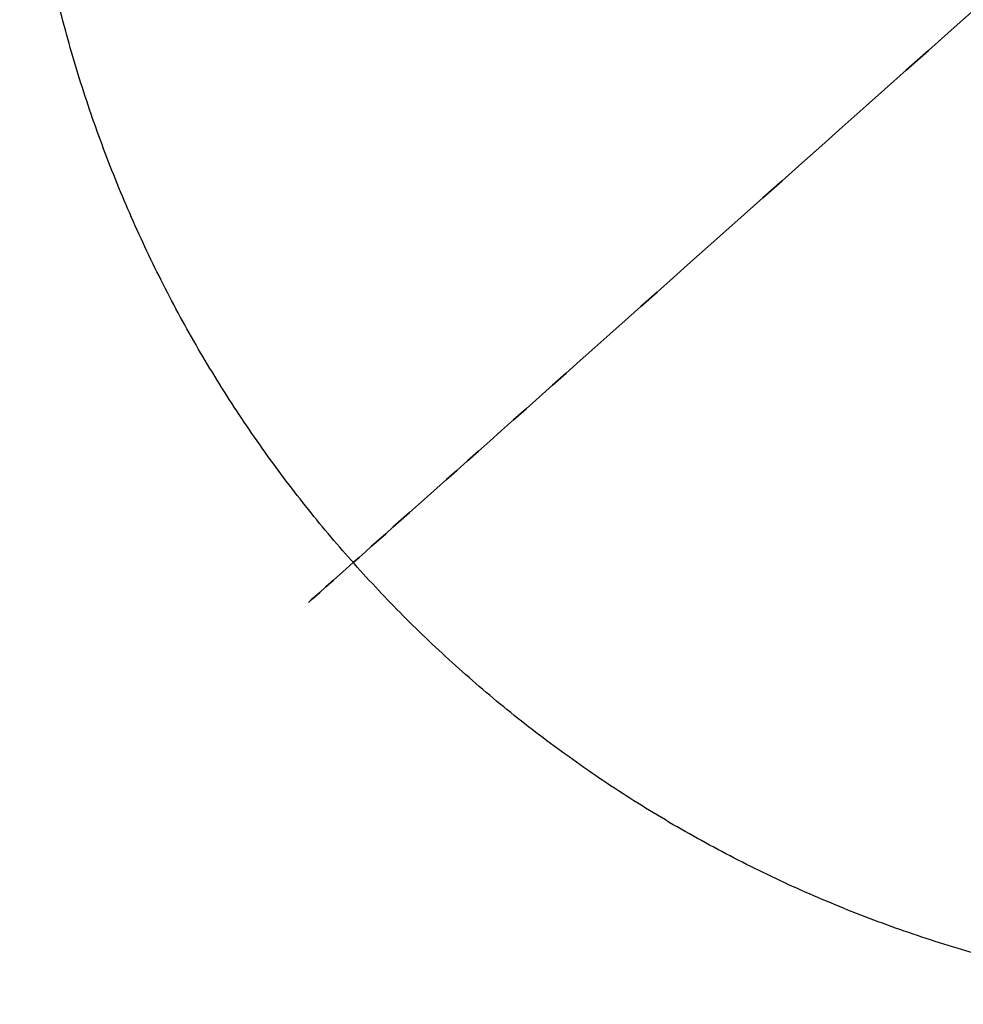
# Model space of a CAD drawing. Header units: millimetres. Extents: x 254 to 1852, y -34 to 722.
# Tile 1 of 256: x 323 to 359, y -32 to 6. Entities that reach past the tile are written whole.
import ezdxf

# ---------------------------------------------------------------- set-up
doc = ezdxf.new("R2010")
doc.units = ezdxf.units.MM
doc.header["$MEASUREMENT"] = 0
doc.layers.add('Turn 2 seater Sofa', color=7, linetype='Continuous', true_color=0x000000)

msp = doc.modelspace()

# ---------------------------------------------------------------- linework, layer by layer
at = {"layer": 'Turn 2 seater Sofa'}
for points in [[(373.267, -31.636, 355.201), (350.835, -31.636, 355.201), (335.92, -14.88, 355.201), (321.005, 1.877, 355.201), (323.604, 24.158, 355.201), (352.771, 274.158, 355.201), (381.938, 524.158, 355.201), (387.095, 568.364, 355.201), (431.601, 568.364, 355.201), (1052.095, 568.364, 355.201), (1672.589, 568.364, 355.201)], [(373.267, -31.636, 375.201), (350.835, -31.636, 375.201), (335.92, -14.88, 375.201), (321.005, 1.877, 375.201), (323.604, 24.158, 375.201), (352.771, 274.158, 375.201), (381.938, 524.158, 375.201), (387.095, 568.364, 375.201), (431.601, 568.364, 375.201), (1052.095, 568.364, 375.201), (1672.589, 568.364, 375.201)]]:
    msp.add_rational_spline(points, [1, 0.912380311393, 1, 0.912380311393, 1, 1, 1, 0.746954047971, 1, 1, 1], degree=2, knots=[2018.127117, 2018.127117, 2018.127117, 2060.300589, 2060.300589, 2102.474061, 2102.474061, 2605.865338, 2605.865338, 2678.599157, 2678.599157, 3919.587568, 3919.587568, 3919.587568], dxfattribs=at)
msp.add_open_spline([(380.797, 25.067, 310.201), (354.137, 1.336, 318.205), (333.656, -16.894, 351.661), (333.656, -16.894, 378.741), (354.137, 1.336, 412.197), (380.797, 25.067, 420.201)], degree=3, knots=[0, 0, 0, 0, 8.980998, 13.453134, 22.434132, 22.434132, 22.434132, 22.434132], dxfattribs=at)

doc.saveas('drawing.dxf')
